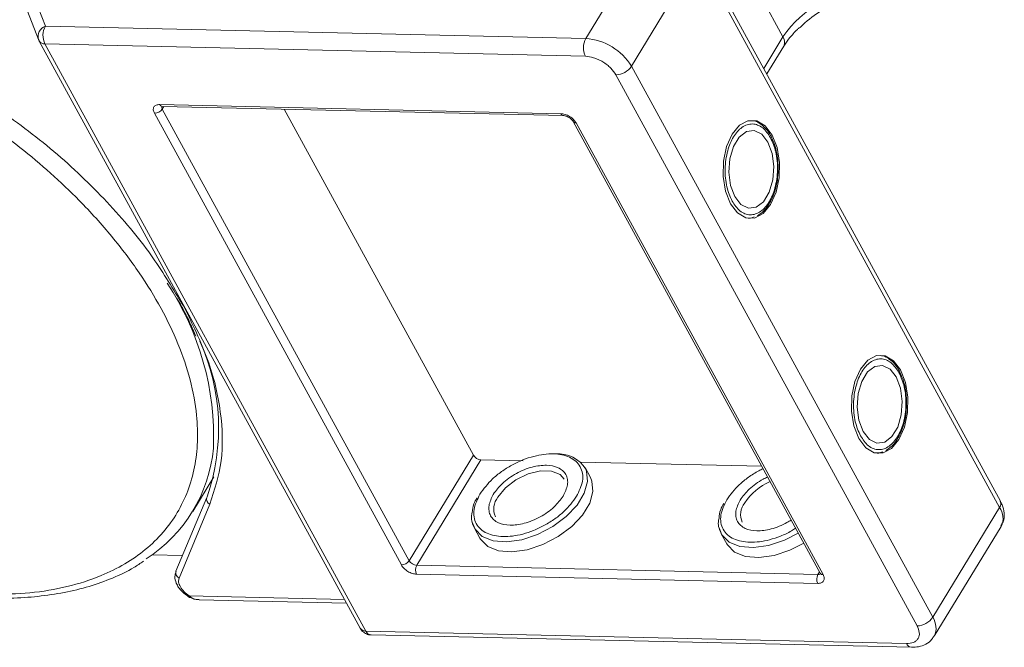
# Model space of a CAD drawing. Header units: millimetres. Extents: x -765 to 710, y 139 to 1172.
# Tile 72 of 76: x 505 to 574, y 886 to 930. Entities that reach past the tile are written whole.
import ezdxf

# ---------------------------------------------------------------- set-up
doc = ezdxf.new("R2010")
doc.units = ezdxf.units.MM

msp = doc.modelspace()

# ---------------------------------------------------------------- linework, layer by layer
at = {"color": 7, "linetype": 'Continuous', "lineweight": 15}
for p, q in [((549.673, 936.338), (545.004, 928.666)), ((573.954, 896.383), (552.916, 934.836)), ((548.194, 926.725), (552.862, 934.398)), ((552.862, 934.398), (573.9, 895.944)), ((558.773, 928.779), (556.532, 932.876)), ((507.264, 929.532), (506.416, 931.729)), ((506.024, 930.564), (506.788, 928.585)), ((545.004, 928.666), (507.264, 929.532)), ((506.821, 928.514), (506.788, 928.585)), ((506.821, 928.514), (506.837, 928.479)), ((506.837, 928.479), (529.254, 887.504)), ((507.236, 928.287), (529.653, 887.313)), ((507.236, 928.287), (544.976, 927.421)), ((558.773, 928.779), (557.434, 926.578)), ((557.648, 926.186), (558.824, 928.118)), ((569.231, 888.272), (548.194, 926.725)), ((547.102, 926.128), (568.14, 887.674)), ((532.123, 891.924), (514.879, 923.444)), ((515.253, 924.057), (543.267, 923.415)), ((515.534, 923.922), (515.425, 923.742)), ((532.669, 892.223), (515.425, 923.742)), ((515.429, 923.924), (543.443, 923.282)), ((537.151, 899.589), (523.944, 923.729)), ((544.13, 922.863), (561.374, 891.344)), ((544.33, 922.768), (561.574, 891.249)), ((558.045, 921.603), (557.967, 921.772)), ((556.49, 916.12), (556.377, 916.106)), ((556.522, 916.136), (556.772, 916.219)), ((516.907, 910.014), (516.606, 910.481)), ((517.509, 908.48), (517.78, 907.895)), ((567.012, 905.213), (566.934, 905.382)), ((532.669, 892.223), (537.151, 899.589)), ((565.457, 899.73), (565.343, 899.716)), ((565.489, 899.746), (565.739, 899.829)), ((537.682, 899.265), (533.201, 891.9)), ((540.635, 899.197), (537.682, 899.265)), ((557.287, 898.815), (544.642, 899.106)), ((545.328, 898.023), (544.949, 898.716)), ((517.552, 895.657), (519.031, 898.087)), ((518.538, 896.644), (516.382, 891.49)), ((518.558, 896.683), (518.538, 896.644)), ((516.602, 891.013), (518.757, 896.167)), ((573.9, 895.944), (569.231, 888.272)), ((569.332, 886.949), (574, 894.621)), ((537.229, 894.493), (537.608, 893.799)), ((554.468, 894.097), (554.847, 893.404)), ((514.719, 892.634), (516.841, 892.585)), ((533.201, 891.9), (561.215, 891.257)), ((561.2, 890.635), (533.186, 891.278)), ((561.215, 891.257), (561.324, 891.437)), ((528.148, 889.525), (517.301, 889.774)), ((517.248, 889.713), (517.247, 889.713)), ((517.995, 889.501), (528.291, 889.264)), ((567.393, 886.447), (529.653, 887.313)), ((530.006, 887.047), (567.746, 886.181))]:
    msp.add_line(p, q, dxfattribs=at)
at = {"color": 7, "linetype": 'Continuous', "lineweight": 15, "flags": 128}
for points in [[(555.107, 917.136), (555.594, 916.493), (556.176, 916.148), (556.795, 916.134), (557.392, 916.452), (557.908, 917.071), (558.293, 917.931), (558.508, 918.948), (558.532, 920.021), (558.364, 921.047), (558.02, 921.923), (557.533, 922.566), (556.951, 922.911), (556.331, 922.926), (555.734, 922.607), (555.218, 921.988), (554.834, 921.128), (554.619, 920.112), (554.594, 919.038), (554.762, 918.013), (555.107, 917.136)], [(557.721, 921.432), (557.286, 921.986), (556.763, 922.243), (556.216, 922.173), (555.712, 921.785), (555.309, 921.124), (555.059, 920.271), (554.989, 919.328), (555.11, 918.41), (555.406, 917.627), (555.841, 917.073), (556.364, 916.816), (556.91, 916.886), (557.415, 917.275), (557.817, 917.936), (558.068, 918.789), (558.138, 919.731), (558.017, 920.649), (557.721, 921.432)], [(564.074, 900.746), (564.561, 900.103), (565.142, 899.758), (565.762, 899.744), (566.359, 900.062), (566.875, 900.681), (567.26, 901.541), (567.475, 902.558), (567.499, 903.631), (567.331, 904.657), (566.987, 905.533), (566.5, 906.176), (565.918, 906.521), (565.298, 906.536), (564.701, 906.218), (564.185, 905.598), (563.801, 904.738), (563.586, 903.722), (563.561, 902.648), (563.729, 901.623), (564.074, 900.746)], [(566.688, 905.042), (566.253, 905.596), (565.73, 905.853), (565.183, 905.783), (564.678, 905.395), (564.276, 904.734), (564.025, 903.881), (563.956, 902.938), (564.077, 902.02), (564.372, 901.237), (564.808, 900.683), (565.331, 900.426), (565.877, 900.496), (566.382, 900.885), (566.784, 901.546), (567.035, 902.399), (567.104, 903.341), (566.984, 904.259), (566.688, 905.042)], [(545.003, 898.607), (545.053, 898.477), (545.127, 897.751), (544.901, 896.941), (544.392, 896.105), (543.639, 895.306), (542.696, 894.604), (541.634, 894.05), (540.532, 893.685), (539.471, 893.537), (538.53, 893.616), (537.778, 893.917), (537.272, 894.418), (537.073, 894.923)], [(537.608, 893.799), (537.652, 893.724), (538.158, 893.224), (538.909, 892.923), (539.85, 892.843), (540.911, 892.992), (542.014, 893.356), (543.076, 893.91), (544.018, 894.613), (544.772, 895.411), (545.28, 896.247), (545.506, 897.058), (545.433, 897.784), (545.328, 898.023)], [(538.862, 896.655), (539.392, 897.303), (540.127, 897.867), (540.978, 898.278), (541.842, 898.487), (542.616, 898.469), (543.205, 898.227), (543.482, 897.913)], [(559.84, 894.149), (558.874, 893.654), (557.771, 893.289), (556.71, 893.141), (555.769, 893.221), (555.018, 893.522), (554.512, 894.022), (554.313, 894.528)], [(554.847, 893.404), (554.891, 893.329), (555.397, 892.828), (556.148, 892.527), (557.089, 892.448), (558.151, 892.596), (559.253, 892.961), (560.219, 893.456)]]:
    msp.add_lwpolyline(points, dxfattribs=at)
at = {"color": 7, "linetype": 'Continuous', "lineweight": 15}
for centre, radius, start, end in [((564.946, 924.627), 7.439, 91.29253, 146.07318), ((507.543, 928.798), 0.784, 110.78698, 195.82957), ((508.45, 928.882), 1.352, 151.28833, 206.07738), ((507.199, 928.721), 0.436, 213.84386, 274.84199), ((546.19, 928.016), 1.352, 151.28833, 206.07738), ((544.727, 924.618), 4.057, 31.28833, 86.07738), ((558.233, 928.405), 0.657, 334.03837, 34.63952), ((547.071, 927.48), 1.353, 271.29253, 326.07318), ((514.864, 924.12), 0.676, 271.29253, 326.07318), ((515.449, 924.135), 0.211, 201.42703, 264.62651), ((515.625, 923.873), 0.239, 166.96444, 213.12547), ((543.463, 923.492), 0.211, 201.41619, 264.73451), ((544.311, 922.984), 0.217, 213.62857, 274.99272), ((499.693, 900.859), 19.321, 357.65772, 33.69882), ((504.638, 901.478), 14.723, 340.9924, 24.35035), ((508.725, 901.029), 10.318, 302.73279, 354.66622), ((537.729, 899.94), 0.676, 211.28833, 266.07738), ((543.085, 897.434), 2.248, 31.46144, 94.78041), ((559.534, 893.955), 4.135, 113.66206, 146.11822), ((518.91, 896.526), 0.39, 162.4358, 246.95329), ((539.873, 895.841), 1.298, 141.16362, 204.84518), ((557.113, 895.446), 1.298, 141.16362, 204.84518), ((573.546, 896.21), 0.443, 323.05751, 22.98806), ((572.875, 895.201), 1.266, 332.73921, 35.93869), ((532.108, 892.601), 0.676, 271.29253, 326.07318), ((533.247, 892.574), 0.676, 211.28833, 266.07738), ((533.794, 891.575), 0.676, 151.28833, 206.07738), ((516.754, 891.372), 0.39, 162.4358, 246.95329), ((561.808, 890.932), 0.676, 151.28833, 206.07738), ((561.238, 891.494), 0.239, 264.24648, 310.36926), ((561.557, 891.469), 0.221, 214.37766, 274.3082), ((517.14, 889.861), 0.183, 306.2171, 331.91249), ((568.109, 889.027), 1.353, 271.29253, 326.07318), ((568.13, 887.522), 1.333, 335.01474, 34.24778), ((529.616, 887.747), 0.436, 213.84386, 274.84199), ((530.054, 887.478), 0.434, 202.38401, 263.66952), ((567.8, 886.62), 0.443, 203.0669, 262.93411)]:
    msp.add_arc(centre, radius, start, end, dxfattribs=at)
for points, knots in [([(559.964, 929.429), (560.075, 929.538), (560.574, 930.028), (561.727, 930.816), (563.298, 931.681), (564.286, 931.937), (564.778, 932.064)], [0, 0, 0, 0, 0.078725, 0.3545282, 0.678962, 1, 1, 1, 1]), ([(481.038, 930.848), (482.002, 930.788), (483.959, 930.667), (487.105, 930.088), (490.138, 929.269), (492.981, 928.266), (495.59, 927.161), (498.18, 925.876), (501.567, 923.936), (504.765, 921.706), (507.658, 919.274), (509.835, 917.2), (511.939, 914.876), (513.851, 912.343), (515.397, 909.83), (516.596, 907.325), (517.442, 904.817), (517.859, 902.532), (517.925, 900.506), (517.722, 898.741), (517.254, 897.082), (516.272, 895.044), (514.779, 893.32), (512.84, 891.968), (511.035, 891.072), (508.833, 890.372), (506.249, 889.925), (504.376, 889.892), (503.454, 889.875)], [0, 0, 0, 0, 0.038862, 0.078912, 0.1200677, 0.1522272, 0.1843815, 0.2172151, 0.2500433, 0.3156185, 0.347778, 0.3799323, 0.4210926, 0.4611415, 0.5, 0.5388632, 0.578912, 0.6200677, 0.6522272, 0.6843815, 0.7172151, 0.7500433, 0.8156185, 0.847778, 0.8799323, 0.9210926, 0.9611404, 1, 1, 1, 1]), ([(558.826, 928.118), (558.829, 928.125), (558.923, 928.308), (559.238, 928.711), (559.621, 929.151), (559.894, 929.39), (559.952, 929.441)], [0, 0, 0, 0, 0.015478, 0.440972, 0.880268, 1, 1, 1, 1]), ([(544.976, 927.421), (545.165, 927.4), (545.459, 927.368), (545.879, 927.203), (546.197, 927.035), (546.493, 926.83), (546.832, 926.532), (546.996, 926.287), (547.102, 926.128)], [0, 0, 0, 0, 0.239443, 0.369807, 0.5, 0.630364, 0.760557, 1, 1, 1, 1]), ([(516.606, 910.481), (515.939, 911.582), (514.499, 913.959), (511.426, 917.517), (507.725, 921.044), (504.875, 923.104), (503.461, 924.126)], [0, 0, 0, 0, 0.2241567, 0.4840874, 0.7440182, 1, 1, 1, 1]), ([(514.879, 923.444), (514.845, 923.523), (514.793, 923.645), (514.802, 923.789), (514.84, 923.888), (514.91, 923.966), (515.034, 924.041), (515.167, 924.051), (515.253, 924.057)], [0, 0, 0, 0, 0.239443, 0.36955, 0.5, 0.630107, 0.760557, 1, 1, 1, 1]), ([(515.366, 923.919), (515.368, 923.92), (515.37, 923.922), (515.409, 923.923), (515.429, 923.924)], [0, 0, 0, 0, 0.489545, 1, 1, 1, 1]), ([(543.267, 923.415), (543.362, 923.404), (543.508, 923.388), (543.718, 923.306), (543.877, 923.221), (544.025, 923.119), (544.195, 922.97), (544.277, 922.847), (544.33, 922.768)], [0, 0, 0, 0, 0.239443, 0.3695502, 0.4999998, 0.6301073, 0.760557, 1, 1, 1, 1]), ([(543.443, 923.282), (543.444, 923.282), (543.462, 923.283), (543.522, 923.275), (543.611, 923.253), (543.717, 923.214), (543.791, 923.173), (543.834, 923.149)], [0, 0, 0, 0, 0.005502, 0.267632, 0.473873, 0.70006, 1, 1, 1, 1]), ([(543.834, 923.149), (543.886, 923.114), (543.958, 923.065), (544.04, 922.986), (544.091, 922.926), (544.123, 922.879), (544.13, 922.864), (544.13, 922.864)], [0, 0, 0, 0, 0.385972, 0.536023, 0.767852, 0.991612, 1, 1, 1, 1]), ([(557.967, 921.772), (557.948, 921.815), (557.849, 922.037), (557.606, 922.363), (557.231, 922.709), (556.884, 922.912), (556.664, 922.922), (556.605, 922.925)], [0, 0, 0, 0, 0.0646456, 0.3307459, 0.605417, 0.8941319, 1, 1, 1, 1]), ([(555.219, 917.32), (555.081, 917.635), (554.868, 918.121), (554.746, 918.925), (554.722, 919.572), (554.775, 920.218), (554.938, 921.007), (555.292, 921.854), (555.798, 922.421), (556.261, 922.662), (556.637, 922.719), (557.008, 922.644), (557.465, 922.39), (557.734, 921.995), (557.908, 921.739)], [0, 0, 0, 0, 0.119721, 0.184837, 0.25, 0.315115, 0.380279, 0.5, 0.619721, 0.684837, 0.75, 0.815115, 0.880279, 1, 1, 1, 1]), ([(557.908, 921.739), (558.046, 921.424), (558.259, 920.938), (558.381, 920.134), (558.405, 919.488), (558.352, 918.841), (558.189, 918.052), (557.835, 917.205), (557.328, 916.638), (556.865, 916.397), (556.49, 916.341), (556.119, 916.416), (555.662, 916.669), (555.393, 917.064), (555.219, 917.32)], [0, 0, 0, 0, 0.119721, 0.184837, 0.25, 0.315115, 0.380279, 0.5, 0.619721, 0.684837, 0.75, 0.815115, 0.880279, 1, 1, 1, 1]), ([(558.44, 919.487), (558.433, 919.816), (558.422, 920.277), (558.296, 920.909), (558.19, 921.303), (558.078, 921.535), (558.045, 921.603)], [0, 0, 0, 0, 0.432034, 0.604386, 0.884605, 1, 1, 1, 1]), ([(557, 916.294), (557.156, 916.402), (557.48, 916.627), (557.849, 917.147), (558.108, 917.697), (558.279, 918.234), (558.402, 918.817), (558.427, 919.251), (558.44, 919.487)], [0, 0, 0, 0, 0.191308, 0.39709, 0.559843, 0.686792, 0.830349, 1, 1, 1, 1]), ([(516.44, 910.556), (516.666, 910.167), (517.07, 909.471), (517.375, 908.783), (517.509, 908.48)], [0, 0, 0, 0, 0.560181, 1, 1, 1, 1]), ([(518.757, 896.167), (519.074, 897.15), (519.713, 899.13), (519.604, 902.574), (518.764, 906.231), (517.523, 908.759), (516.907, 910.014)], [0, 0, 0, 0, 0.248086, 0.5, 0.751914, 1, 1, 1, 1]), ([(564.186, 900.93), (564.048, 901.245), (563.834, 901.731), (563.712, 902.536), (563.689, 903.182), (563.741, 903.828), (563.905, 904.617), (564.259, 905.464), (564.765, 906.031), (565.228, 906.272), (565.604, 906.329), (565.975, 906.254), (566.432, 906), (566.701, 905.605), (566.875, 905.349)], [0, 0, 0, 0, 0.119721, 0.184837, 0.25, 0.315115, 0.380279, 0.5, 0.619721, 0.684837, 0.75, 0.815115, 0.880279, 1, 1, 1, 1]), ([(566.934, 905.382), (566.915, 905.425), (566.816, 905.647), (566.573, 905.973), (566.198, 906.319), (565.851, 906.522), (565.631, 906.532), (565.572, 906.535)], [0, 0, 0, 0, 0.064646, 0.330746, 0.605417, 0.894132, 1, 1, 1, 1]), ([(566.875, 905.349), (567.013, 905.034), (567.226, 904.548), (567.348, 903.744), (567.372, 903.098), (567.319, 902.451), (567.155, 901.662), (566.802, 900.815), (566.295, 900.248), (565.832, 900.007), (565.457, 899.951), (565.086, 900.026), (564.629, 900.279), (564.36, 900.674), (564.186, 900.93)], [0, 0, 0, 0, 0.119721, 0.184837, 0.25, 0.315115, 0.380279, 0.5, 0.619721, 0.684837, 0.75, 0.815115, 0.880279, 1, 1, 1, 1]), ([(567.407, 903.097), (567.4, 903.426), (567.389, 903.887), (567.263, 904.52), (567.157, 904.913), (567.044, 905.145), (567.012, 905.213)], [0, 0, 0, 0, 0.432034, 0.604386, 0.884605, 1, 1, 1, 1]), ([(565.967, 899.904), (566.123, 900.012), (566.447, 900.237), (566.816, 900.757), (567.075, 901.307), (567.245, 901.844), (567.368, 902.427), (567.394, 902.862), (567.407, 903.097)], [0, 0, 0, 0, 0.191308, 0.39709, 0.559843, 0.686792, 0.830349, 1, 1, 1, 1]), ([(537.609, 896.871), (537.875, 897.233), (538.284, 897.789), (539.114, 898.452), (539.83, 898.903), (540.599, 899.265), (541.597, 899.596), (542.783, 899.748), (543.753, 899.546), (544.327, 899.18), (544.64, 898.793), (544.795, 898.321), (544.807, 897.64), (544.537, 897.08), (544.361, 896.716)], [0, 0, 0, 0, 0.119728, 0.18418, 0.25, 0.31582, 0.380272, 0.5, 0.619728, 0.68418, 0.75, 0.81582, 0.880272, 1, 1, 1, 1]), ([(543.427, 896.737), (543.554, 897.001), (543.75, 897.407), (543.742, 897.9), (543.628, 898.239), (543.405, 898.52), (542.989, 898.784), (542.286, 898.931), (541.426, 898.82), (540.704, 898.582), (540.15, 898.319), (539.633, 897.995), (539.033, 897.515), (538.735, 897.111), (538.543, 896.85)], [0, 0, 0, 0, 0.119721, 0.184886, 0.25, 0.315164, 0.380279, 0.5, 0.619721, 0.684886, 0.75, 0.815164, 0.880279, 1, 1, 1, 1]), ([(554.849, 896.475), (555.114, 896.838), (555.523, 897.396), (556.355, 898.052), (556.921, 898.427), (557.282, 898.59), (557.385, 898.637)], [0, 0, 0, 0, 0.433428, 0.66675, 0.905024, 1, 1, 1, 1]), ([(557.701, 898.058), (557.599, 898.012), (557.311, 897.882), (556.873, 897.597), (556.272, 897.121), (555.975, 896.716), (555.782, 896.454)], [0, 0, 0, 0, 0.126659, 0.354302, 0.581769, 1, 1, 1, 1]), ([(544.361, 896.716), (544.095, 896.354), (543.686, 895.798), (542.857, 895.135), (542.14, 894.684), (541.371, 894.322), (540.373, 893.991), (539.187, 893.839), (538.217, 894.041), (537.643, 894.407), (537.33, 894.794), (537.175, 895.266), (537.163, 895.947), (537.433, 896.507), (537.609, 896.871)], [0, 0, 0, 0, 0.119728, 0.18418, 0.25, 0.31582, 0.380272, 0.5, 0.619728, 0.68418, 0.75, 0.81582, 0.880272, 1, 1, 1, 1]), ([(538.543, 896.85), (538.416, 896.586), (538.22, 896.18), (538.228, 895.686), (538.342, 895.348), (538.566, 895.067), (538.982, 894.803), (539.685, 894.656), (540.544, 894.767), (541.267, 895.005), (541.82, 895.268), (542.338, 895.592), (542.938, 896.072), (543.235, 896.476), (543.427, 896.737)], [0, 0, 0, 0, 0.119721, 0.184886, 0.25, 0.315164, 0.380279, 0.5, 0.619721, 0.684886, 0.75, 0.815164, 0.880279, 1, 1, 1, 1]), ([(537.398, 896.6), (537.318, 896.461), (537.117, 896.114), (537.089, 895.785), (537.071, 895.588)], [0, 0, 0, 0, 0.401017, 1, 1, 1, 1]), ([(554.637, 896.204), (554.557, 896.065), (554.357, 895.719), (554.328, 895.389), (554.311, 895.192)], [0, 0, 0, 0, 0.401017, 1, 1, 1, 1]), ([(559.657, 894.483), (559.563, 894.422), (559.231, 894.206), (558.608, 893.929), (557.614, 893.594), (556.426, 893.444), (555.456, 893.645), (554.882, 894.012), (554.57, 894.399), (554.415, 894.87), (554.403, 895.552), (554.673, 896.111), (554.849, 896.475)], [0, 0, 0, 0, 0.033799, 0.118592, 0.201624, 0.355866, 0.510108, 0.59314, 0.677933, 0.762726, 0.845758, 1, 1, 1, 1]), ([(555.782, 896.454), (555.655, 896.191), (555.46, 895.784), (555.468, 895.291), (555.582, 894.952), (555.805, 894.672), (556.221, 894.407), (556.924, 894.261), (557.784, 894.37), (558.505, 894.611), (558.982, 894.829), (559.246, 895.001), (559.34, 895.062)], [0, 0, 0, 0, 0.152268, 0.235147, 0.317962, 0.400841, 0.483657, 0.635924, 0.788192, 0.871071, 0.953886, 1, 1, 1, 1]), ([(573.981, 894.65), (574.041, 894.741), (574.215, 895.005), (574.24, 895.542), (574.141, 896.032), (573.987, 896.298), (573.94, 896.38)], [0, 0, 0, 0, 0.179646, 0.517827, 0.85097, 1, 1, 1, 1]), ([(537.071, 895.588), (537.051, 895.5), (536.957, 895.09), (537.109, 894.756), (537.229, 894.493)], [0, 0, 0, 0, 0.212887, 1, 1, 1, 1]), ([(554.311, 895.192), (554.291, 895.105), (554.197, 894.695), (554.349, 894.36), (554.468, 894.097)], [0, 0, 0, 0, 0.212887, 1, 1, 1, 1]), ([(503.797, 889.628), (504.139, 889.62), (505.153, 889.596), (506.756, 889.716), (508.599, 889.983), (510.342, 890.409), (511.967, 890.996), (513.233, 891.587), (513.892, 892.039), (514.109, 892.187)], [0, 0, 0, 0, 0.083579, 0.248214, 0.413815, 0.580411, 0.748174, 0.91744, 1, 1, 1, 1]), ([(533.186, 891.278), (533.091, 891.288), (532.945, 891.304), (532.734, 891.387), (532.576, 891.471), (532.428, 891.573), (532.258, 891.722), (532.176, 891.845), (532.123, 891.924)], [0, 0, 0, 0, 0.239443, 0.36955, 0.5, 0.630107, 0.760557, 1, 1, 1, 1]), ([(516.394, 891.486), (516.355, 891.363), (516.27, 891.095), (516.374, 890.701), (516.563, 890.356), (516.849, 890.001), (517.139, 889.795), (517.321, 889.666)], [0, 0, 0, 0, 0.189336, 0.414299, 0.570527, 0.730614, 1, 1, 1, 1]), ([(561.574, 891.249), (561.607, 891.17), (561.659, 891.048), (561.65, 890.903), (561.613, 890.805), (561.543, 890.726), (561.418, 890.651), (561.286, 890.641), (561.2, 890.635)], [0, 0, 0, 0, 0.239443, 0.36955, 0.5, 0.630107, 0.760557, 1, 1, 1, 1]), ([(561.374, 891.345), (561.382, 891.33), (561.397, 891.299), (561.399, 891.28), (561.399, 891.284), (561.399, 891.285)], [0, 0, 0, 0, 0.437848, 0.899625, 1, 1, 1, 1]), ([(517.301, 889.774), (517.179, 889.864), (516.928, 890.051), (516.668, 890.396), (516.538, 890.74), (516.581, 890.924), (516.602, 891.013)], [0, 0, 0, 0, 0.241864, 0.5, 0.758136, 1, 1, 1, 1]), ([(517.301, 889.774), (517.403, 889.696), (517.608, 889.538), (517.866, 889.517), (517.996, 889.507)], [0, 0, 0, 0, 0.493587, 1, 1, 1, 1]), ([(517.247, 889.713), (517.372, 889.649), (517.608, 889.528), (517.871, 889.509), (517.994, 889.5)], [0, 0, 0, 0, 0.529898, 1, 1, 1, 1]), ([(529.256, 887.505), (529.261, 887.495), (529.303, 887.405), (529.438, 887.254), (529.681, 887.105), (529.89, 887.032), (530, 887.049), (530.006, 887.05)], [0, 0, 0, 0, 0.038505, 0.323132, 0.637905, 0.979005, 1, 1, 1, 1]), ([(568.14, 887.674), (568.207, 887.516), (568.311, 887.272), (568.293, 886.982), (568.217, 886.786), (568.078, 886.628), (567.829, 886.479), (567.564, 886.459), (567.393, 886.447)], [0, 0, 0, 0, 0.239443, 0.369807, 0.5, 0.630364, 0.760557, 1, 1, 1, 1]), ([(567.746, 886.183), (567.912, 886.187), (568.263, 886.197), (568.754, 886.379), (569.146, 886.644), (569.271, 886.894), (569.313, 886.977)], [0, 0, 0, 0, 0.261157, 0.549328, 0.849591, 1, 1, 1, 1])]:
    msp.add_open_spline(points, degree=3, knots=knots, dxfattribs=at)

doc.saveas('drawing.dxf')
